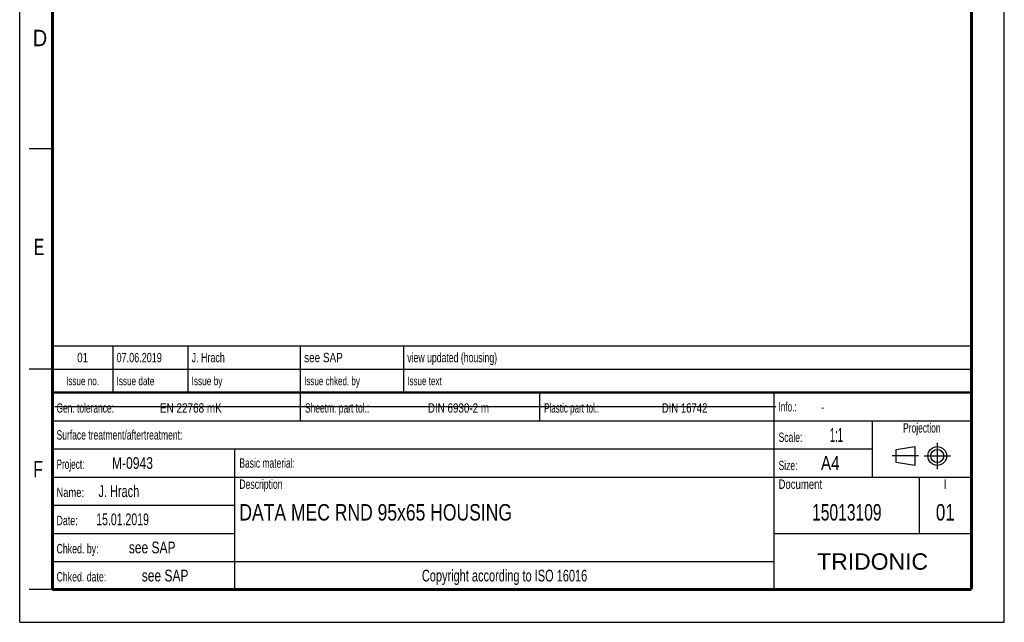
# Model space of a CAD drawing. Header units: millimetres. Extents: x 0 to 210, y 0 to 297.
# Tile 1 of 2: x 0 to 210, y 0 to 129. Entities that reach past the tile are written whole.
import ezdxf
from ezdxf.enums import TextEntityAlignment as Align

# ---------------------------------------------------------------- set-up
doc = ezdxf.new("R2010")
doc.units = ezdxf.units.MM
doc.header["$LTSCALE"] = 19.36
doc.linetypes.add('CENTER', pattern=[0.6, 0.375, -0.075, 0.075, -0.075])
doc.layers.get('0').update_dxf_attribs({"linetype": 'CONTINUOUS'})
doc.layers.add('DEFAULT_1', color=7, linetype='CENTER')
doc.layers.add('Z_NOTICE', color=7, linetype='CONTINUOUS')
doc.styles.get("Standard").update_dxf_attribs({"font": 'txt', "width": 0.7})
doc.styles.add('TEXTSTYLE_2', font='txt', dxfattribs={"width": 0.75})
doc.styles.add('TEXTSTYLE_5', font='arial.ttf')

# ---------------------------------------------------------------- blocks, each defined once
blk = doc.blocks.new('PROJEKTIONSMETHODE_BL0', base_point=(192.31, 35.47))
at = {"color": 2, "linetype": 'CONTINUOUS'}
for p, q in [((186.91, 36.87), (190.91, 37.47)), ((186.91, 34.07), (186.91, 36.87)), ((190.91, 37.47), (190.91, 33.47)), ((190.91, 33.47), (186.91, 34.07))]:
    blk.add_line(p, q, dxfattribs=at)
for radius in [2, 1.4]:
    blk.add_circle((195.71, 35.47), radius, dxfattribs=at)
at = {"layer": 'DEFAULT_1', "color": 2, "linetype": 'CENTER'}
for p, q in [((195.71, 38.27), (195.71, 32.67)), ((191.71, 35.47), (186.11, 35.47)), ((192.91, 35.47), (198.5, 35.47))]:
    blk.add_line(p, q, dxfattribs=at)

msp = doc.modelspace()

# ---------------------------------------------------------------- linework, layer by layer
at = {"color": 2, "linetype": 'CONTINUOUS'}
for p, q in [((0, 0), (0, 297)), ((210, 0), (210, 297)), ((7, 101), (2, 101)), ((6.9136, 48.9602), (6.9136, 58.9602)), ((6.9136, 58.9602), (202.9136, 58.9602)), ((19.9136, 48.9602), (19.9136, 58.9602)), ((35.9136, 48.9602), (35.9136, 58.9602)), ((59.9136, 48.9602), (59.9136, 58.9602)), ((81.9136, 48.9602), (81.9136, 58.9602)), ((202.9136, 48.9602), (202.9136, 58.9602)), ((7, 54), (2, 54)), ((6.9136, 53.9602), (202.9136, 53.9602)), ((6.9135, 6.9601), (6.9135, 48.9601)), ((6.9135, 48.9601), (202.9135, 48.9601)), ((6.9136, 48.9602), (202.9136, 48.9602)), ((59.9135, 42.9601), (59.9135, 48.9601)), ((110.9135, 42.9601), (110.9135, 48.9601)), ((160.9135, 6.9601), (160.9135, 48.9601)), ((202.9135, 6.9601), (202.9135, 48.9601)), ((6.9135, 42.9601), (202.9135, 42.9601)), ((181.9135, 30.9601), (181.9135, 42.9601)), ((6.9135, 36.9601), (181.9135, 36.9601)), ((45.9135, 6.9601), (45.9135, 36.9601)), ((6.9135, 30.9601), (202.9135, 30.9601)), ((191.9135, 18.9601), (191.9135, 30.9601)), ((6.9135, 24.9601), (45.9135, 24.9601)), ((6.9135, 18.9601), (45.9135, 18.9601)), ((160.9135, 18.9601), (202.9135, 18.9601)), ((6.9135, 12.9601), (160.9135, 12.9601)), ((7, 7), (2, 7)), ((6.9135, 6.9601), (202.9135, 6.9601)), ((0, 0), (210, 0))]:
    msp.add_line(p, q, dxfattribs=at)
at = {"color": 7, "linetype": 'CONTINUOUS'}
msp.add_line((7.4681, 46.0424), (161.2681, 46.0424), dxfattribs=at)
for points, const_width in [([(7, 7), (7, 290)], 0.7), ([(203, 7), (203, 290)], 0.7), ([(7, 49), (203, 49)], 0.5), ([(7, 7), (203, 7)], 0.7)]:
    msp.add_lwpolyline(points, dxfattribs=dict(at, const_width=const_width))

# ---------------------------------------------------------------- block references
at = {"color": 2, "linetype": 'CONTINUOUS'}
msp.add_blockref('PROJEKTIONSMETHODE_BL0', (192.3051, 35.4697), dxfattribs=at)

# ---------------------------------------------------------------- texts
at = {"color": 5, "linetype": 'CONTINUOUS', "style": 'TEXTSTYLE_2'}
for s, width, p in [('D', 0.904762, (2.8073, 122.8572)), ('E', 0.714286, (3.0025, 78.3025)), ('F', 0.714286, (2.9222, 30.897))]:
    msp.add_text(s, height=3.5, dxfattribs=dict(at, width=width)).set_placement(p)
at = {"layer": 'Z_NOTICE', "color": 5, "linetype": 'CONTINUOUS', "style": 'TEXTSTYLE_2'}
for s, height, width, p in [('01', 2, 0.77381, (13.4136, 55.4602)), ('Issue no.', 1.8, 0.719577, (13.4136, 50.5602)), ('Projection', 2, 0.671429, (192.4135, 40.4601)), ('I', 2, 0.833333, (197.4135, 28.4601)), ('Copyright according to ISO 16016', 2.5, 0.700149, (103.4135, 8.7101))]:
    msp.add_text(s, height=height, dxfattribs=dict(at, width=width)).set_placement(p, align=Align.CENTER)
for s, height, width, p in [('07.06.2019', 2, 0.721429, (20.6636, 55.4602)), ('J. Hrach', 2, 0.71131, (36.6636, 55.4602)), ('see SAP', 2, 0.792517, (60.6636, 55.4602)), ('view updated (housing)', 2, 0.692641, (82.6636, 55.4602)), ('Issue date ', 1.8, 0.725108, (20.6636, 50.5602)), ('Issue by ', 1.8, 0.732804, (36.6636, 50.5602)), ('Issue chked. by', 1.8, 0.711111, (60.6636, 50.5602)), ('Issue text ', 1.8, 0.712121, (82.6636, 50.5602)), ('Gen. tolerance:', 2, 0.669841, (7.851, 44.7101)), ('EN 22768 mK', 2, 0.792208, (29.9106, 44.7101)), ('Sheetm. part tol.:', 2, 0.67328, (60.851, 44.7101)), ('DIN 6930-2 m', 2, 0.78373, (87.0534, 44.7101)), ('Plastic part tol.:', 2, 0.642857, (111.851, 44.7101)), ('DIN 16742', 2, 0.759259, (136.9582, 44.7101)), ('Info.: ', 2, 0.64966, (161.851, 44.9601)), ('Surface treatment/aftertreatment: ', 2, 0.681373, (7.851, 38.9601)), ('Scale:  ', 2, 0.684524, (161.851, 38.4601)), ('1:1', 3, 0.5, (172.8034, 38.4601)), ('Project: ', 2, 0.656085, (7.851, 32.7101)), ('M-0943', 2.5, 0.77381, (19.6606, 32.7101)), ('Basic material: ', 2, 0.675595, (46.851, 32.9601)), ('Size: ', 2, 0.678571, (161.851, 32.4601)), (' A4', 3, 0.809524, (169.9939, 32.4601)), ('J. Hrach ', 2.5, 0.698413, (16.8034, 26.7101)), ('Description', 2, 0.688312, (46.851, 28.4601)), ('Document', 2, 0.761905, (161.851, 28.4601)), ('Name: ', 2, 0.746032, (7.851, 26.7101)), ('15.01.2019', 2.5, 0.671429, (16.3272, 20.7101)), ('Date: ', 2, 0.706349, (7.851, 20.7101)), ('Chked. by: ', 2, 0.701299, (7.851, 14.7101)), ('see SAP', 2.5, 0.765306, (23.2796, 14.7101)), ('Chked. date: ', 2, 0.699634, (7.851, 8.7101)), ('see SAP', 2.5, 0.765306, (26.0415, 8.7101))]:
    msp.add_text(s, height=height, dxfattribs=dict(at, width=width)).set_placement(p)
at = {"layer": 'Z_NOTICE', "color": 5, "linetype": 'CONTINUOUS', "width": 0.714286}
msp.add_text('-', height=1.8, dxfattribs=at).set_placement((170.9463, 44.9601))
at = {"layer": 'Z_NOTICE', "color": 7, "linetype": 'CONTINUOUS', "style": 'TEXTSTYLE_2', "width": 0.798535}
msp.add_text('DATA MEC RND 95x65 HOUSING', height=3.5, dxfattribs=at).set_placement((46.851, 21.7101))
at = {"layer": 'Z_NOTICE', "color": 7, "linetype": 'CONTINUOUS', "style": 'TEXTSTYLE_2'}
for s, width, p in [('15013109', 0.71131, (176.4135, 21.7101)), ('01', 0.77381, (197.4135, 21.7101))]:
    msp.add_text(s, height=3.5, dxfattribs=dict(at, width=width)).set_placement(p, align=Align.CENTER)
at = {"layer": 'Z_NOTICE', "color": 5, "linetype": 'CONTINUOUS', "style": 'TEXTSTYLE_5'}
msp.add_text('TRIDONIC', height=3.5, dxfattribs=at).set_placement((181.9135, 11.2101), align=Align.CENTER)

doc.saveas('drawing.dxf')
